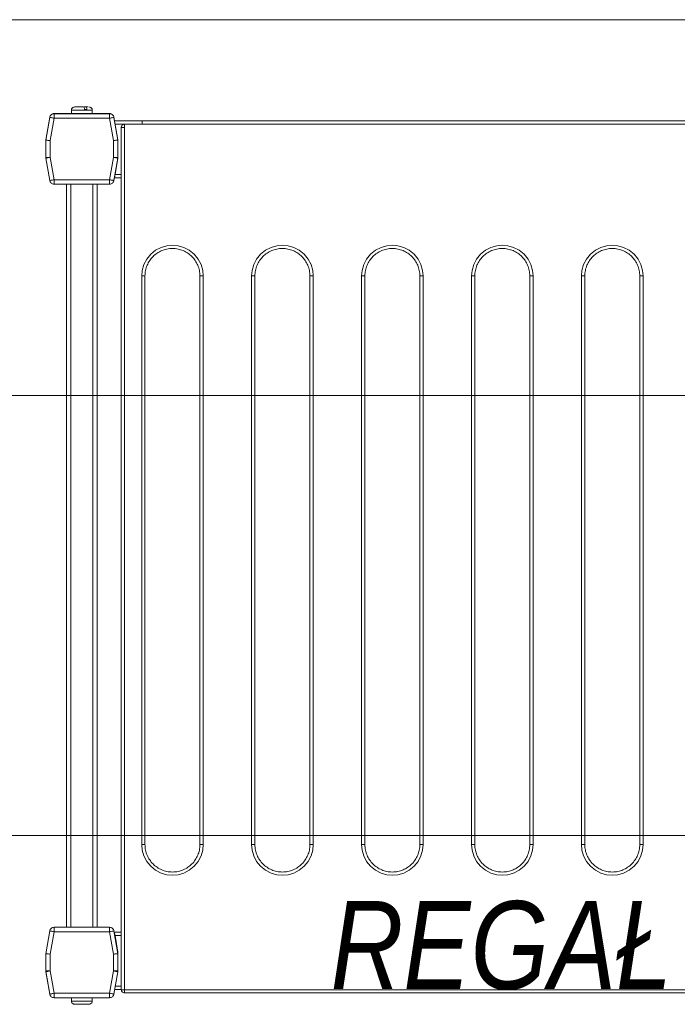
# Model space of a CAD drawing. Header units: millimetres. Extents: x -19278 to 18011, y -32369 to 41467.
# Tile 39 of 64: x -5645 to -5345, y 3162 to 3610. Entities that reach past the tile are written whole.
import ezdxf
from ezdxf.xclip import XClip

# ---------------------------------------------------------------- set-up
doc = ezdxf.new("R2010")
doc.units = ezdxf.units.MM
doc.header["$MEASUREMENT"] = 0
doc.header["$XCLIPFRAME"] = 0
doc.layers.add('2D - Rysunki i Obrazki', color=7, linetype='Continuous')
for name, color, linetype, lineweight in [('PT.A.01_1_Wnętrze - umeblowanie_Nr_pióra__1_Nr_pióra__7', 7, 'Continuous', 18), ('PT.A.01_1_Wnętrze - umeblowanie_Nr_pióra__201_Nr_pióra__7', 7, 'Continuous', 18), ('PT.A.01_1_Wymiarowanie_Nr_pióra__40_Nr_pióra__7', 7, 'Continuous', 18)]:
    doc.layers.add(name, color=color, linetype=linetype, lineweight=lineweight)
doc.layers.add('PT.A.01_1_Wymiarowanie_Nr_pióra__133_Nr_pióra__12', color=7, linetype='Continuous', lineweight=18, true_color=0xb0b000)
doc.styles.add('GENERATED_STYLE_6', font='txt')

# ---------------------------------------------------------------- blocks, each defined once
blk = doc.blocks.new('Rysunek_1_1', base_point=(2114.36, 3072.6))
at = {"layer": 'PT.A.01_1_Wnętrze - umeblowanie_Nr_pióra__201_Nr_pióra__7', "linetype": 'Continuous'}
for p, q in [((-5621, 3568.86), (-5621, 3567.36)), ((-5611.5, 3568.86), (-5621, 3568.86)), ((-5621, 3568.86), (-5621, 3567.36)), ((-5611.5, 3568.86), (-5621, 3568.86)), ((-5615.41, 3570.36), (-5614.47, 3570.36)), ((-5615.41, 3570.36), (-5614.47, 3570.36)), ((-5613.91, 3569.16), (-5615.02, 3569.16)), ((-5613.91, 3569.16), (-5615.02, 3569.16)), ((-5611.5, 3567.36), (-5611.5, 3568.86)), ((-5611.5, 3567.36), (-5611.5, 3568.86)), ((-5630.84, 3565.71), (-5632.67, 3555.36)), ((-5630.84, 3565.71), (-5632.67, 3555.36)), ((-5630.84, 3565.62), (-5632.66, 3555.27)), ((-5630.84, 3565.62), (-5632.66, 3555.27)), ((-5628.87, 3565.27), (-5630.66, 3555.1)), ((-5628.87, 3565.27), (-5630.66, 3555.1)), ((-5603.63, 3567.36), (-5628.87, 3567.36)), ((-5603.63, 3567.36), (-5628.87, 3567.36)), ((-5628.87, 3567.27), (-5628.87, 3565.27)), ((-5603.63, 3567.27), (-5628.87, 3567.27)), ((-5628.87, 3567.27), (-5628.87, 3565.27)), ((-5603.63, 3567.27), (-5628.87, 3567.27)), ((-5603.63, 3565.27), (-5628.87, 3565.27)), ((-5603.63, 3565.27), (-5628.87, 3565.27)), ((-5603.63, 3565.27), (-5603.63, 3567.27)), ((-5603.63, 3565.27), (-5603.63, 3567.27)), ((-5601.83, 3555.1), (-5603.63, 3565.27)), ((-5601.83, 3555.1), (-5603.63, 3565.27)), ((-5599.83, 3555.36), (-5601.66, 3565.71)), ((-5599.83, 3555.36), (-5601.66, 3565.71)), ((-5599.83, 3555.27), (-5601.66, 3565.62)), ((-5599.83, 3555.27), (-5601.66, 3565.62)), ((-5588.83, 3564.11), (-5601.38, 3564.11)), ((-5588.83, 3564.11), (-5601.38, 3564.11)), ((-5588.83, 3564.11), (-4616.83, 3564.11)), ((-5588.83, 3562.61), (-5588.83, 3564.11)), ((-5588.83, 3564.11), (-4616.83, 3564.11)), ((-5588.83, 3562.61), (-5588.83, 3564.11)), ((-5588.83, 3562.61), (-5601.11, 3562.61)), ((-5588.83, 3562.61), (-5601.11, 3562.61)), ((-5598.33, 3561.01), (-5598.33, 3169.01)), ((-5596.83, 3561.01), (-5598.33, 3561.01)), ((-5598.33, 3561.01), (-5598.33, 3169.01)), ((-5596.83, 3561.01), (-5598.33, 3561.01)), ((-5596.83, 3562.07), (-5596.83, 3562.51)), ((-5302.83, 3562.51), (-5596.83, 3562.51)), ((-5596.83, 3562.07), (-5596.83, 3562.51)), ((-5596.83, 3561.01), (-5596.83, 3562.07)), ((-5596.83, 3561.01), (-5596.83, 3562.07)), ((-5596.83, 3561.01), (-5596.83, 3169.01)), ((-5596.83, 3561.01), (-5596.83, 3169.01)), ((-5588.83, 3562.61), (-4616.83, 3562.61)), ((-5588.83, 3562.51), (-5588.83, 3562.61)), ((-5588.83, 3562.61), (-4616.83, 3562.61)), ((-5588.83, 3562.51), (-5588.83, 3562.61)), ((-5632.67, 3555.36), (-5632.67, 3547.36)), ((-5632.67, 3555.36), (-5632.67, 3547.36)), ((-5632.66, 3555.27), (-5632.66, 3547.45)), ((-5632.66, 3555.27), (-5632.66, 3547.45)), ((-5630.66, 3555.1), (-5630.66, 3547.45)), ((-5630.66, 3555.1), (-5630.66, 3547.45)), ((-5601.83, 3547.45), (-5601.83, 3555.1)), ((-5601.83, 3547.45), (-5601.83, 3555.1)), ((-5599.83, 3555.27), (-5599.83, 3555.36)), ((-5599.83, 3555.27), (-5599.83, 3555.36)), ((-5599.83, 3547.45), (-5599.83, 3555.27)), ((-5599.83, 3547.45), (-5599.83, 3555.27)), ((-5632.67, 3547.36), (-5632.66, 3547.34)), ((-5632.67, 3547.36), (-5632.66, 3547.34)), ((-5632.66, 3547.45), (-5630.66, 3547.45)), ((-5632.66, 3547.45), (-5630.66, 3547.45)), ((-5632.63, 3547.1), (-5630.84, 3536.92)), ((-5632.63, 3547.1), (-5630.84, 3536.92)), ((-5630.66, 3547.45), (-5628.87, 3537.27)), ((-5630.66, 3547.45), (-5628.87, 3537.27)), ((-5603.63, 3537.27), (-5601.83, 3547.45)), ((-5603.63, 3537.27), (-5601.83, 3547.45)), ((-5601.83, 3547.45), (-5599.83, 3547.45)), ((-5601.83, 3547.45), (-5599.83, 3547.45)), ((-5601.66, 3536.92), (-5599.86, 3547.1)), ((-5601.66, 3536.92), (-5599.86, 3547.1)), ((-5599.83, 3547.11), (-5601.16, 3539.61)), ((-5599.83, 3547.11), (-5601.16, 3539.61)), ((-5599.84, 3547.34), (-5599.83, 3547.36)), ((-5599.84, 3547.34), (-5599.83, 3547.36)), ((-5599.83, 3547.36), (-5599.83, 3547.45)), ((-5599.83, 3547.36), (-5599.83, 3547.45)), ((-5599.83, 3547.36), (-5599.83, 3547.11)), ((-5599.83, 3547.36), (-5599.83, 3547.11)), ((-5628.87, 3537.27), (-5628.87, 3535.27)), ((-5628.87, 3537.27), (-5603.63, 3537.27)), ((-5628.87, 3537.27), (-5628.87, 3535.27)), ((-5628.87, 3537.27), (-5603.63, 3537.27)), ((-5603.63, 3535.27), (-5603.63, 3537.27)), ((-5603.63, 3535.27), (-5603.63, 3537.27)), ((-5598.33, 3538.11), (-5601.42, 3538.11)), ((-5598.33, 3538.11), (-5601.42, 3538.11)), ((-5598.33, 3539.61), (-5601.16, 3539.61)), ((-5598.33, 3539.61), (-5601.16, 3539.61)), ((-5628.87, 3535.27), (-5603.63, 3535.27)), ((-5628.87, 3535.27), (-5603.63, 3535.27)), ((-5623.25, 3535.27), (-5623.25, 3197.36)), ((-5623.25, 3535.27), (-5623.25, 3197.36)), ((-5621.25, 3535.27), (-5621.25, 3197.36)), ((-5621.25, 3535.27), (-5621.25, 3197.36)), ((-5611.25, 3535.27), (-5611.25, 3197.36)), ((-5611.25, 3535.27), (-5611.25, 3197.36)), ((-5609.25, 3535.27), (-5609.25, 3197.36)), ((-5609.25, 3535.27), (-5609.25, 3197.36)), ((-5589.03, 3235.01), (-5589.03, 3493.51)), ((-5589.03, 3493.51), (-5587.53, 3493.51)), ((-5589.03, 3235.01), (-5589.03, 3493.51)), ((-5589.03, 3493.51), (-5587.53, 3493.51)), ((-5587.53, 3235.01), (-5587.53, 3493.51)), ((-5587.53, 3235.01), (-5587.53, 3493.51)), ((-5562.53, 3493.51), (-5562.53, 3235.01)), ((-5561.03, 3493.51), (-5562.53, 3493.51)), ((-5562.53, 3493.51), (-5562.53, 3235.01)), ((-5561.03, 3493.51), (-5562.53, 3493.51)), ((-5561.03, 3493.51), (-5561.03, 3235.01)), ((-5561.03, 3493.51), (-5561.03, 3235.01)), ((-5539.03, 3235.01), (-5539.03, 3493.51)), ((-5539.03, 3493.51), (-5537.53, 3493.51)), ((-5539.03, 3235.01), (-5539.03, 3493.51)), ((-5539.03, 3493.51), (-5537.53, 3493.51)), ((-5537.53, 3235.01), (-5537.53, 3493.51)), ((-5537.53, 3235.01), (-5537.53, 3493.51)), ((-5512.53, 3493.51), (-5512.53, 3235.01)), ((-5511.03, 3493.51), (-5512.53, 3493.51)), ((-5512.53, 3493.51), (-5512.53, 3235.01)), ((-5511.03, 3493.51), (-5512.53, 3493.51)), ((-5511.03, 3493.51), (-5511.03, 3235.01)), ((-5511.03, 3493.51), (-5511.03, 3235.01)), ((-5489.03, 3235.01), (-5489.03, 3493.51)), ((-5489.03, 3493.51), (-5487.53, 3493.51)), ((-5489.03, 3235.01), (-5489.03, 3493.51)), ((-5489.03, 3493.51), (-5487.53, 3493.51)), ((-5487.53, 3235.01), (-5487.53, 3493.51)), ((-5487.53, 3235.01), (-5487.53, 3493.51)), ((-5462.53, 3493.51), (-5462.53, 3235.01)), ((-5461.03, 3493.51), (-5462.53, 3493.51)), ((-5462.53, 3493.51), (-5462.53, 3235.01)), ((-5461.03, 3493.51), (-5462.53, 3493.51)), ((-5461.03, 3493.51), (-5461.03, 3235.01)), ((-5461.03, 3493.51), (-5461.03, 3235.01)), ((-5439.03, 3235.01), (-5439.03, 3493.51)), ((-5439.03, 3493.51), (-5437.53, 3493.51)), ((-5439.03, 3235.01), (-5439.03, 3493.51)), ((-5439.03, 3493.51), (-5437.53, 3493.51)), ((-5437.53, 3235.01), (-5437.53, 3493.51)), ((-5437.53, 3235.01), (-5437.53, 3493.51)), ((-5412.53, 3493.51), (-5412.53, 3235.01)), ((-5411.03, 3493.51), (-5412.53, 3493.51)), ((-5412.53, 3493.51), (-5412.53, 3235.01)), ((-5411.03, 3493.51), (-5412.53, 3493.51)), ((-5411.03, 3493.51), (-5411.03, 3235.01)), ((-5411.03, 3493.51), (-5411.03, 3235.01)), ((-5389.03, 3235.01), (-5389.03, 3493.51)), ((-5389.03, 3493.51), (-5387.53, 3493.51)), ((-5389.03, 3235.01), (-5389.03, 3493.51)), ((-5389.03, 3493.51), (-5387.53, 3493.51)), ((-5387.53, 3235.01), (-5387.53, 3493.51)), ((-5387.53, 3235.01), (-5387.53, 3493.51)), ((-5362.53, 3493.51), (-5362.53, 3235.01)), ((-5361.03, 3493.51), (-5362.53, 3493.51)), ((-5362.53, 3493.51), (-5362.53, 3235.01)), ((-5361.03, 3493.51), (-5362.53, 3493.51)), ((-5361.03, 3493.51), (-5361.03, 3235.01)), ((-5361.03, 3493.51), (-5361.03, 3235.01)), ((-5587.53, 3235.01), (-5589.03, 3235.01)), ((-5587.53, 3235.01), (-5589.03, 3235.01)), ((-5561.03, 3235.01), (-5562.53, 3235.01)), ((-5561.03, 3235.01), (-5562.53, 3235.01)), ((-5537.53, 3235.01), (-5539.03, 3235.01)), ((-5537.53, 3235.01), (-5539.03, 3235.01)), ((-5511.03, 3235.01), (-5512.53, 3235.01)), ((-5511.03, 3235.01), (-5512.53, 3235.01)), ((-5487.53, 3235.01), (-5489.03, 3235.01)), ((-5487.53, 3235.01), (-5489.03, 3235.01)), ((-5461.03, 3235.01), (-5462.53, 3235.01)), ((-5461.03, 3235.01), (-5462.53, 3235.01)), ((-5437.53, 3235.01), (-5439.03, 3235.01)), ((-5437.53, 3235.01), (-5439.03, 3235.01)), ((-5411.03, 3235.01), (-5412.53, 3235.01)), ((-5411.03, 3235.01), (-5412.53, 3235.01)), ((-5387.53, 3235.01), (-5389.03, 3235.01)), ((-5387.53, 3235.01), (-5389.03, 3235.01)), ((-5361.03, 3235.01), (-5362.53, 3235.01)), ((-5361.03, 3235.01), (-5362.53, 3235.01)), ((-5628.87, 3197.36), (-5628.87, 3195.36)), ((-5603.63, 3197.36), (-5628.87, 3197.36)), ((-5628.87, 3197.36), (-5628.87, 3195.36)), ((-5603.63, 3197.36), (-5628.87, 3197.36)), ((-5603.63, 3195.36), (-5603.63, 3197.36)), ((-5603.63, 3195.36), (-5603.63, 3197.36)), ((-5632.67, 3185.36), (-5630.84, 3195.71)), ((-5632.67, 3185.36), (-5630.84, 3195.71)), ((-5630.84, 3195.71), (-5632.66, 3185.36)), ((-5630.84, 3195.71), (-5632.66, 3185.36)), ((-5628.87, 3195.36), (-5630.66, 3185.18)), ((-5628.87, 3195.36), (-5630.66, 3185.18)), ((-5603.63, 3195.36), (-5628.87, 3195.36)), ((-5603.63, 3195.36), (-5628.87, 3195.36)), ((-5601.83, 3185.18), (-5603.63, 3195.36)), ((-5601.83, 3185.18), (-5603.63, 3195.36)), ((-5599.83, 3185.36), (-5601.66, 3195.71)), ((-5599.83, 3185.36), (-5601.66, 3195.71)), ((-5598.33, 3195.11), (-5601.42, 3195.11)), ((-5598.33, 3195.11), (-5601.42, 3195.11)), ((-5601.16, 3193.61), (-5599.83, 3186.11)), ((-5598.33, 3193.61), (-5601.16, 3193.61)), ((-5601.16, 3193.61), (-5599.83, 3186.11)), ((-5598.33, 3193.61), (-5601.16, 3193.61)), ((-5632.67, 3177.36), (-5632.67, 3185.36)), ((-5632.67, 3177.36), (-5632.67, 3185.36)), ((-5632.66, 3185.36), (-5632.66, 3177.53)), ((-5632.66, 3185.36), (-5632.66, 3177.53)), ((-5630.66, 3185.18), (-5630.66, 3177.53)), ((-5630.66, 3185.18), (-5630.66, 3177.53)), ((-5601.83, 3177.53), (-5601.83, 3185.18)), ((-5601.83, 3177.53), (-5601.83, 3185.18)), ((-5599.83, 3186.11), (-5599.83, 3185.36)), ((-5599.83, 3186.11), (-5599.83, 3185.36)), ((-5599.83, 3177.53), (-5599.83, 3185.36)), ((-5599.83, 3177.53), (-5599.83, 3185.36)), ((-5630.84, 3167.01), (-5632.67, 3177.36)), ((-5630.84, 3167.01), (-5632.67, 3177.36)), ((-5632.66, 3177.53), (-5630.66, 3177.53)), ((-5632.66, 3177.53), (-5630.66, 3177.53)), ((-5632.63, 3177.19), (-5630.84, 3167.01)), ((-5632.63, 3177.19), (-5630.84, 3167.01)), ((-5630.66, 3177.53), (-5628.87, 3167.36)), ((-5630.66, 3177.53), (-5628.87, 3167.36)), ((-5603.63, 3167.36), (-5601.83, 3177.53)), ((-5603.63, 3167.36), (-5601.83, 3177.53)), ((-5601.83, 3177.53), (-5599.83, 3177.53)), ((-5601.83, 3177.53), (-5599.83, 3177.53)), ((-5601.66, 3167.01), (-5599.86, 3177.19)), ((-5601.66, 3167.01), (-5599.86, 3177.19)), ((-5599.83, 3177.36), (-5599.86, 3177.19)), ((-5599.83, 3177.36), (-5599.86, 3177.19)), ((-5599.83, 3177.53), (-5599.83, 3177.36)), ((-5599.83, 3177.53), (-5599.83, 3177.36)), ((-5598.33, 3170.61), (-5601.02, 3170.61)), ((-5598.33, 3170.61), (-5601.02, 3170.61)), ((-5628.87, 3167.36), (-5603.63, 3167.36)), ((-5628.87, 3167.36), (-5628.87, 3165.36)), ((-5628.87, 3167.36), (-5603.63, 3167.36)), ((-5628.87, 3167.36), (-5628.87, 3165.36)), ((-5628.87, 3165.36), (-5603.63, 3165.36)), ((-5628.87, 3165.36), (-5603.63, 3165.36)), ((-5621, 3165.36), (-5621, 3163.86)), ((-5621, 3165.36), (-5621, 3163.86)), ((-5611.5, 3163.86), (-5611.5, 3165.36)), ((-5611.5, 3163.86), (-5611.5, 3165.36)), ((-5603.63, 3165.36), (-5603.63, 3167.36)), ((-5603.63, 3165.36), (-5603.63, 3167.36)), ((-5598.33, 3169.11), (-5601.29, 3169.11)), ((-5598.33, 3169.11), (-5601.29, 3169.11)), ((-5598.33, 3169.01), (-5596.83, 3169.01)), ((-5598.33, 3169.01), (-5596.83, 3169.01)), ((-5596.83, 3169.01), (-5302.83, 3169.01)), ((-5596.83, 3169.01), (-5596.83, 3167.54)), ((-5596.83, 3169.01), (-5302.83, 3169.01)), ((-5596.83, 3169.01), (-5596.83, 3167.54)), ((-5596.83, 3167.54), (-5596.83, 3167.51)), ((-5596.83, 3167.54), (-5596.83, 3167.51)), ((-5596.83, 3167.51), (-5302.83, 3167.51)), ((-5596.83, 3167.51), (-5302.83, 3167.51)), ((-5621, 3163.86), (-5611.5, 3163.86)), ((-5621, 3163.86), (-5611.5, 3163.86)), ((-5620.97, 3163.56), (-5620.93, 3163.56)), ((-5620.97, 3163.56), (-5620.93, 3163.56)), ((-5611.57, 3163.56), (-5611.53, 3163.56)), ((-5611.57, 3163.56), (-5611.53, 3163.56))]:
    blk.add_line(p, q, dxfattribs=at)
at = {"layer": 'PT.A.01_1_Wnętrze - umeblowanie_Nr_pióra__201_Nr_pióra__7', "linetype": 'Continuous', "flags": 128}
for points in [[(-5615.58, 3570.36), (-5616.67, 3570.36), (-5617.77, 3570.36), (-5618.68, 3570.36), (-5619.25, 3570.36), (-5619.49, 3570.36), (-5619.47, 3570.36)], [(-5615.58, 3570.36), (-5616.67, 3570.36), (-5617.77, 3570.36), (-5618.68, 3570.36), (-5619.25, 3570.36), (-5619.49, 3570.36), (-5619.47, 3570.36)], [(-5615.02, 3569.16), (-5615.09, 3569.63), (-5615.21, 3570.01), (-5615.38, 3570.26), (-5615.58, 3570.36)], [(-5615.02, 3569.16), (-5615.09, 3569.63), (-5615.21, 3570.01), (-5615.38, 3570.26), (-5615.58, 3570.36)], [(-5613.45, 3570.36), (-5613.68, 3570.36), (-5614.47, 3570.36)], [(-5614.47, 3570.36), (-5614.28, 3570.27), (-5614.11, 3570.02), (-5613.98, 3569.64), (-5613.91, 3569.16)], [(-5613.45, 3570.36), (-5613.68, 3570.36), (-5614.47, 3570.36)], [(-5614.47, 3570.36), (-5614.28, 3570.27), (-5614.11, 3570.02), (-5613.98, 3569.64), (-5613.91, 3569.16)], [(-5628.87, 3565.27), (-5629.25, 3565.34), (-5629.62, 3565.41), (-5629.96, 3565.47), (-5630.26, 3565.52), (-5630.51, 3565.56), (-5630.69, 3565.59), (-5630.84, 3565.62)], [(-5628.87, 3565.27), (-5629.25, 3565.34), (-5629.62, 3565.41), (-5629.96, 3565.47), (-5630.26, 3565.52), (-5630.51, 3565.56), (-5630.69, 3565.59), (-5630.84, 3565.62)], [(-5601.7, 3565.61), (-5601.81, 3565.59), (-5601.99, 3565.56), (-5602.23, 3565.52), (-5602.53, 3565.47), (-5602.87, 3565.41), (-5603.24, 3565.34), (-5603.63, 3565.27)], [(-5601.7, 3565.61), (-5601.81, 3565.59), (-5601.99, 3565.56), (-5602.23, 3565.52), (-5602.53, 3565.47), (-5602.87, 3565.41), (-5603.24, 3565.34), (-5603.63, 3565.27)], [(-5632.66, 3555.27), (-5632.54, 3555.26), (-5632.4, 3555.25), (-5632.2, 3555.23), (-5631.95, 3555.21), (-5631.66, 3555.18), (-5631.35, 3555.16), (-5631.01, 3555.13), (-5630.66, 3555.1)], [(-5632.66, 3555.27), (-5632.54, 3555.26), (-5632.4, 3555.25), (-5632.2, 3555.23), (-5631.95, 3555.21), (-5631.66, 3555.18), (-5631.35, 3555.16), (-5631.01, 3555.13), (-5630.66, 3555.1)], [(-5601.83, 3555.1), (-5601.44, 3555.13), (-5601.07, 3555.16), (-5600.72, 3555.19), (-5600.42, 3555.22), (-5600.17, 3555.24), (-5599.99, 3555.26), (-5599.83, 3555.27)], [(-5601.83, 3555.1), (-5601.44, 3555.13), (-5601.07, 3555.16), (-5600.72, 3555.19), (-5600.42, 3555.22), (-5600.17, 3555.24), (-5599.99, 3555.26), (-5599.83, 3555.27)], [(-5630.66, 3547.45), (-5631.05, 3547.38), (-5631.42, 3547.31), (-5631.76, 3547.25), (-5632.06, 3547.2), (-5632.3, 3547.16), (-5632.48, 3547.13), (-5632.63, 3547.1)], [(-5630.66, 3547.45), (-5631.05, 3547.38), (-5631.42, 3547.31), (-5631.76, 3547.25), (-5632.06, 3547.2), (-5632.3, 3547.16), (-5632.48, 3547.13), (-5632.63, 3547.1)], [(-5599.9, 3547.11), (-5600.01, 3547.13), (-5600.2, 3547.16), (-5600.44, 3547.2), (-5600.74, 3547.25), (-5601.08, 3547.31), (-5601.45, 3547.38), (-5601.83, 3547.45)], [(-5599.9, 3547.11), (-5600.01, 3547.13), (-5600.2, 3547.16), (-5600.44, 3547.2), (-5600.74, 3547.25), (-5601.08, 3547.31), (-5601.45, 3547.38), (-5601.83, 3547.45)], [(-5630.8, 3536.93), (-5630.69, 3536.95), (-5630.51, 3536.98), (-5630.26, 3537.03), (-5629.96, 3537.08), (-5629.62, 3537.14), (-5629.25, 3537.2), (-5628.87, 3537.27)], [(-5630.8, 3536.93), (-5630.69, 3536.95), (-5630.51, 3536.98), (-5630.26, 3537.03), (-5629.96, 3537.08), (-5629.62, 3537.14), (-5629.25, 3537.2), (-5628.87, 3537.27)], [(-5603.63, 3537.27), (-5603.24, 3537.2), (-5602.87, 3537.14), (-5602.53, 3537.08), (-5602.23, 3537.03), (-5601.99, 3536.98), (-5601.81, 3536.95), (-5601.66, 3536.92)], [(-5603.63, 3537.27), (-5603.24, 3537.2), (-5602.87, 3537.14), (-5602.53, 3537.08), (-5602.23, 3537.03), (-5601.99, 3536.98), (-5601.81, 3536.95), (-5601.66, 3536.92)], [(-5601.16, 3539.61), (-5601.21, 3539.32), (-5601.26, 3539.04), (-5601.3, 3538.78), (-5601.34, 3538.55), (-5601.38, 3538.36), (-5601.4, 3538.22), (-5601.42, 3538.11)], [(-5601.16, 3539.61), (-5601.21, 3539.32), (-5601.26, 3539.04), (-5601.3, 3538.78), (-5601.34, 3538.55), (-5601.38, 3538.36), (-5601.4, 3538.22), (-5601.42, 3538.11)], [(-5589.03, 3493.51), (-5588.8, 3496.06), (-5588.05, 3498.66), (-5586.75, 3501.17), (-5584.93, 3503.41), (-5582.69, 3505.23), (-5580.19, 3506.53), (-5577.58, 3507.28), (-5575.03, 3507.51), (-5572.49, 3507.28), (-5569.88, 3506.53), (-5567.37, 3505.23), (-5565.13, 3503.41), (-5563.32, 3501.17), (-5562.02, 3498.66), (-5561.27, 3496.06), (-5561.03, 3493.51)], [(-5589.03, 3493.51), (-5588.8, 3496.06), (-5588.05, 3498.66), (-5586.75, 3501.17), (-5584.93, 3503.41), (-5582.69, 3505.23), (-5580.19, 3506.53), (-5577.58, 3507.28), (-5575.03, 3507.51), (-5572.49, 3507.28), (-5569.88, 3506.53), (-5567.37, 3505.23), (-5565.13, 3503.41), (-5563.32, 3501.17), (-5562.02, 3498.66), (-5561.27, 3496.06), (-5561.03, 3493.51)], [(-5539.03, 3493.51), (-5538.8, 3496.06), (-5538.05, 3498.66), (-5536.75, 3501.17), (-5534.93, 3503.41), (-5532.69, 3505.23), (-5530.19, 3506.53), (-5527.58, 3507.28), (-5525.03, 3507.51), (-5522.49, 3507.28), (-5519.88, 3506.53), (-5517.37, 3505.23), (-5515.13, 3503.41), (-5513.32, 3501.17), (-5512.02, 3498.66), (-5511.27, 3496.06), (-5511.03, 3493.51)], [(-5539.03, 3493.51), (-5538.8, 3496.06), (-5538.05, 3498.66), (-5536.75, 3501.17), (-5534.93, 3503.41), (-5532.69, 3505.23), (-5530.19, 3506.53), (-5527.58, 3507.28), (-5525.03, 3507.51), (-5522.49, 3507.28), (-5519.88, 3506.53), (-5517.37, 3505.23), (-5515.13, 3503.41), (-5513.32, 3501.17), (-5512.02, 3498.66), (-5511.27, 3496.06), (-5511.03, 3493.51)], [(-5489.03, 3493.51), (-5488.8, 3496.06), (-5488.05, 3498.66), (-5486.75, 3501.17), (-5484.93, 3503.41), (-5482.69, 3505.23), (-5480.19, 3506.53), (-5477.58, 3507.28), (-5475.03, 3507.51), (-5472.49, 3507.28), (-5469.88, 3506.53), (-5467.37, 3505.23), (-5465.13, 3503.41), (-5463.32, 3501.17), (-5462.02, 3498.66), (-5461.27, 3496.06), (-5461.03, 3493.51)], [(-5489.03, 3493.51), (-5488.8, 3496.06), (-5488.05, 3498.66), (-5486.75, 3501.17), (-5484.93, 3503.41), (-5482.69, 3505.23), (-5480.19, 3506.53), (-5477.58, 3507.28), (-5475.03, 3507.51), (-5472.49, 3507.28), (-5469.88, 3506.53), (-5467.37, 3505.23), (-5465.13, 3503.41), (-5463.32, 3501.17), (-5462.02, 3498.66), (-5461.27, 3496.06), (-5461.03, 3493.51)], [(-5439.03, 3493.51), (-5438.8, 3496.06), (-5438.05, 3498.66), (-5436.75, 3501.17), (-5434.93, 3503.41), (-5432.69, 3505.23), (-5430.19, 3506.53), (-5427.58, 3507.28), (-5425.03, 3507.51), (-5422.49, 3507.28), (-5419.88, 3506.53), (-5417.37, 3505.23), (-5415.13, 3503.41), (-5413.32, 3501.17), (-5412.02, 3498.66), (-5411.27, 3496.06), (-5411.03, 3493.51)], [(-5439.03, 3493.51), (-5438.8, 3496.06), (-5438.05, 3498.66), (-5436.75, 3501.17), (-5434.93, 3503.41), (-5432.69, 3505.23), (-5430.19, 3506.53), (-5427.58, 3507.28), (-5425.03, 3507.51), (-5422.49, 3507.28), (-5419.88, 3506.53), (-5417.37, 3505.23), (-5415.13, 3503.41), (-5413.32, 3501.17), (-5412.02, 3498.66), (-5411.27, 3496.06), (-5411.03, 3493.51)], [(-5389.03, 3493.51), (-5388.8, 3496.06), (-5388.05, 3498.66), (-5386.75, 3501.17), (-5384.93, 3503.41), (-5382.69, 3505.23), (-5380.19, 3506.53), (-5377.58, 3507.28), (-5375.03, 3507.51), (-5372.49, 3507.28), (-5369.88, 3506.53), (-5367.37, 3505.23), (-5365.13, 3503.41), (-5363.32, 3501.17), (-5362.02, 3498.66), (-5361.27, 3496.06), (-5361.03, 3493.51)], [(-5389.03, 3493.51), (-5388.8, 3496.06), (-5388.05, 3498.66), (-5386.75, 3501.17), (-5384.93, 3503.41), (-5382.69, 3505.23), (-5380.19, 3506.53), (-5377.58, 3507.28), (-5375.03, 3507.51), (-5372.49, 3507.28), (-5369.88, 3506.53), (-5367.37, 3505.23), (-5365.13, 3503.41), (-5363.32, 3501.17), (-5362.02, 3498.66), (-5361.27, 3496.06), (-5361.03, 3493.51)], [(-5561.03, 3235.01), (-5561.27, 3232.46), (-5562.02, 3229.86), (-5563.32, 3227.35), (-5565.13, 3225.11), (-5567.37, 3223.29), (-5569.88, 3221.99), (-5572.49, 3221.24), (-5575.03, 3221.01), (-5577.58, 3221.24), (-5580.19, 3221.99), (-5582.69, 3223.29), (-5584.93, 3225.11), (-5586.75, 3227.35), (-5588.05, 3229.86), (-5588.8, 3232.46), (-5589.03, 3235.01)], [(-5561.03, 3235.01), (-5561.27, 3232.46), (-5562.02, 3229.86), (-5563.32, 3227.35), (-5565.13, 3225.11), (-5567.37, 3223.29), (-5569.88, 3221.99), (-5572.49, 3221.24), (-5575.03, 3221.01), (-5577.58, 3221.24), (-5580.19, 3221.99), (-5582.69, 3223.29), (-5584.93, 3225.11), (-5586.75, 3227.35), (-5588.05, 3229.86), (-5588.8, 3232.46), (-5589.03, 3235.01)], [(-5511.03, 3235.01), (-5511.27, 3232.46), (-5512.02, 3229.86), (-5513.32, 3227.35), (-5515.13, 3225.11), (-5517.37, 3223.29), (-5519.88, 3221.99), (-5522.49, 3221.24), (-5525.03, 3221.01), (-5527.58, 3221.24), (-5530.19, 3221.99), (-5532.69, 3223.29), (-5534.93, 3225.11), (-5536.75, 3227.35), (-5538.05, 3229.86), (-5538.8, 3232.46), (-5539.03, 3235.01)], [(-5511.03, 3235.01), (-5511.27, 3232.46), (-5512.02, 3229.86), (-5513.32, 3227.35), (-5515.13, 3225.11), (-5517.37, 3223.29), (-5519.88, 3221.99), (-5522.49, 3221.24), (-5525.03, 3221.01), (-5527.58, 3221.24), (-5530.19, 3221.99), (-5532.69, 3223.29), (-5534.93, 3225.11), (-5536.75, 3227.35), (-5538.05, 3229.86), (-5538.8, 3232.46), (-5539.03, 3235.01)], [(-5461.03, 3235.01), (-5461.27, 3232.46), (-5462.02, 3229.86), (-5463.32, 3227.35), (-5465.13, 3225.11), (-5467.37, 3223.29), (-5469.88, 3221.99), (-5472.49, 3221.24), (-5475.03, 3221.01), (-5477.58, 3221.24), (-5480.19, 3221.99), (-5482.69, 3223.29), (-5484.93, 3225.11), (-5486.75, 3227.35), (-5488.05, 3229.86), (-5488.8, 3232.46), (-5489.03, 3235.01)], [(-5461.03, 3235.01), (-5461.27, 3232.46), (-5462.02, 3229.86), (-5463.32, 3227.35), (-5465.13, 3225.11), (-5467.37, 3223.29), (-5469.88, 3221.99), (-5472.49, 3221.24), (-5475.03, 3221.01), (-5477.58, 3221.24), (-5480.19, 3221.99), (-5482.69, 3223.29), (-5484.93, 3225.11), (-5486.75, 3227.35), (-5488.05, 3229.86), (-5488.8, 3232.46), (-5489.03, 3235.01)], [(-5411.03, 3235.01), (-5411.27, 3232.46), (-5412.02, 3229.86), (-5413.32, 3227.35), (-5415.13, 3225.11), (-5417.37, 3223.29), (-5419.88, 3221.99), (-5422.49, 3221.24), (-5425.03, 3221.01), (-5427.58, 3221.24), (-5430.19, 3221.99), (-5432.69, 3223.29), (-5434.93, 3225.11), (-5436.75, 3227.35), (-5438.05, 3229.86), (-5438.8, 3232.46), (-5439.03, 3235.01)], [(-5411.03, 3235.01), (-5411.27, 3232.46), (-5412.02, 3229.86), (-5413.32, 3227.35), (-5415.13, 3225.11), (-5417.37, 3223.29), (-5419.88, 3221.99), (-5422.49, 3221.24), (-5425.03, 3221.01), (-5427.58, 3221.24), (-5430.19, 3221.99), (-5432.69, 3223.29), (-5434.93, 3225.11), (-5436.75, 3227.35), (-5438.05, 3229.86), (-5438.8, 3232.46), (-5439.03, 3235.01)], [(-5361.03, 3235.01), (-5361.27, 3232.46), (-5362.02, 3229.86), (-5363.32, 3227.35), (-5365.13, 3225.11), (-5367.37, 3223.29), (-5369.88, 3221.99), (-5372.49, 3221.24), (-5375.03, 3221.01), (-5377.58, 3221.24), (-5380.19, 3221.99), (-5382.69, 3223.29), (-5384.93, 3225.11), (-5386.75, 3227.35), (-5388.05, 3229.86), (-5388.8, 3232.46), (-5389.03, 3235.01)], [(-5361.03, 3235.01), (-5361.27, 3232.46), (-5362.02, 3229.86), (-5363.32, 3227.35), (-5365.13, 3225.11), (-5367.37, 3223.29), (-5369.88, 3221.99), (-5372.49, 3221.24), (-5375.03, 3221.01), (-5377.58, 3221.24), (-5380.19, 3221.99), (-5382.69, 3223.29), (-5384.93, 3225.11), (-5386.75, 3227.35), (-5388.05, 3229.86), (-5388.8, 3232.46), (-5389.03, 3235.01)], [(-5628.87, 3195.36), (-5629.25, 3195.43), (-5629.62, 3195.49), (-5629.96, 3195.55), (-5630.26, 3195.61), (-5630.51, 3195.65), (-5630.69, 3195.68), (-5630.84, 3195.71)], [(-5628.87, 3195.36), (-5629.25, 3195.43), (-5629.62, 3195.49), (-5629.96, 3195.55), (-5630.26, 3195.61), (-5630.51, 3195.65), (-5630.69, 3195.68), (-5630.84, 3195.71)], [(-5601.7, 3195.7), (-5601.81, 3195.68), (-5601.99, 3195.65), (-5602.23, 3195.61), (-5602.53, 3195.55), (-5602.87, 3195.49), (-5603.24, 3195.43), (-5603.63, 3195.36)], [(-5601.7, 3195.7), (-5601.81, 3195.68), (-5601.99, 3195.65), (-5602.23, 3195.61), (-5602.53, 3195.55), (-5602.87, 3195.49), (-5603.24, 3195.43), (-5603.63, 3195.36)], [(-5601.42, 3195.11), (-5601.4, 3195), (-5601.38, 3194.86), (-5601.34, 3194.67), (-5601.3, 3194.44), (-5601.26, 3194.18), (-5601.21, 3193.9), (-5601.16, 3193.61)], [(-5601.42, 3195.11), (-5601.4, 3195), (-5601.38, 3194.86), (-5601.34, 3194.67), (-5601.3, 3194.44), (-5601.26, 3194.18), (-5601.21, 3193.9), (-5601.16, 3193.61)], [(-5632.66, 3185.36), (-5632.54, 3185.35), (-5632.4, 3185.34), (-5632.2, 3185.32), (-5631.95, 3185.3), (-5631.66, 3185.27), (-5631.35, 3185.24), (-5631.01, 3185.22), (-5630.66, 3185.18)], [(-5632.66, 3185.36), (-5632.54, 3185.35), (-5632.4, 3185.34), (-5632.2, 3185.32), (-5631.95, 3185.3), (-5631.66, 3185.27), (-5631.35, 3185.24), (-5631.01, 3185.22), (-5630.66, 3185.18)], [(-5601.83, 3185.18), (-5601.44, 3185.22), (-5601.07, 3185.25), (-5600.72, 3185.28), (-5600.42, 3185.31), (-5600.17, 3185.33), (-5599.99, 3185.35), (-5599.83, 3185.36)], [(-5601.83, 3185.18), (-5601.44, 3185.22), (-5601.07, 3185.25), (-5600.72, 3185.28), (-5600.42, 3185.31), (-5600.17, 3185.33), (-5599.99, 3185.35), (-5599.83, 3185.36)], [(-5630.66, 3177.53), (-5631.05, 3177.47), (-5631.42, 3177.4), (-5631.76, 3177.34), (-5632.06, 3177.29), (-5632.3, 3177.25), (-5632.48, 3177.21), (-5632.63, 3177.19)], [(-5630.66, 3177.53), (-5631.05, 3177.47), (-5631.42, 3177.4), (-5631.76, 3177.34), (-5632.06, 3177.29), (-5632.3, 3177.25), (-5632.48, 3177.21), (-5632.63, 3177.19)], [(-5599.9, 3177.19), (-5600.01, 3177.21), (-5600.2, 3177.25), (-5600.44, 3177.29), (-5600.74, 3177.34), (-5601.08, 3177.4), (-5601.45, 3177.47), (-5601.83, 3177.53)], [(-5599.9, 3177.19), (-5600.01, 3177.21), (-5600.2, 3177.25), (-5600.44, 3177.29), (-5600.74, 3177.34), (-5601.08, 3177.4), (-5601.45, 3177.47), (-5601.83, 3177.53)], [(-5630.8, 3167.02), (-5630.69, 3167.04), (-5630.51, 3167.07), (-5630.26, 3167.11), (-5629.96, 3167.17), (-5629.62, 3167.23), (-5629.25, 3167.29), (-5628.87, 3167.36)], [(-5630.8, 3167.02), (-5630.69, 3167.04), (-5630.51, 3167.07), (-5630.26, 3167.11), (-5629.96, 3167.17), (-5629.62, 3167.23), (-5629.25, 3167.29), (-5628.87, 3167.36)], [(-5603.63, 3167.36), (-5603.24, 3167.29), (-5602.87, 3167.23), (-5602.53, 3167.17), (-5602.23, 3167.11), (-5601.99, 3167.07), (-5601.81, 3167.04), (-5601.66, 3167.01)], [(-5603.63, 3167.36), (-5603.24, 3167.29), (-5602.87, 3167.23), (-5602.53, 3167.17), (-5602.23, 3167.11), (-5601.99, 3167.07), (-5601.81, 3167.04), (-5601.66, 3167.01)], [(-5598.33, 3169.03), (-5598.23, 3168.49), (-5597.92, 3168.01), (-5597.69, 3167.82), (-5597.43, 3167.67), (-5597.14, 3167.58)], [(-5598.33, 3169.03), (-5598.23, 3168.49), (-5597.92, 3168.01), (-5597.69, 3167.82), (-5597.43, 3167.67), (-5597.14, 3167.58)], [(-5597.14, 3167.58), (-5596.83, 3167.54)], [(-5597.14, 3167.58), (-5596.83, 3167.54)], [(-5620.93, 3163.56), (-5620.75, 3163.09), (-5620.42, 3162.71), (-5619.99, 3162.46), (-5619.44, 3162.36)], [(-5620.93, 3163.56), (-5620.75, 3163.09), (-5620.42, 3162.71), (-5619.99, 3162.46), (-5619.44, 3162.36)], [(-5619.44, 3162.36), (-5619.07, 3162.36), (-5618.32, 3162.36), (-5617.32, 3162.36), (-5616.25, 3162.36), (-5615.18, 3162.36), (-5614.17, 3162.36), (-5613.43, 3162.36), (-5613.05, 3162.36)], [(-5619.44, 3162.36), (-5619.07, 3162.36), (-5618.32, 3162.36), (-5617.32, 3162.36), (-5616.25, 3162.36), (-5615.18, 3162.36), (-5614.17, 3162.36), (-5613.43, 3162.36), (-5613.05, 3162.36)], [(-5613.05, 3162.36), (-5612.55, 3162.45), (-5612.1, 3162.7), (-5611.76, 3163.08), (-5611.57, 3163.56)], [(-5613.05, 3162.36), (-5612.55, 3162.45), (-5612.1, 3162.7), (-5611.76, 3163.08), (-5611.57, 3163.56)]]:
    blk.add_lwpolyline(points, dxfattribs=at)
at = {"layer": 'PT.A.01_1_Wnętrze - umeblowanie_Nr_pióra__201_Nr_pióra__7', "linetype": 'Continuous'}
for centre, radius, start, end in [((-5619.5, 3568.86), 1.5, 90, 180), ((-5619.5, 3568.86), 1.5, 90, 180), ((-5613, 3568.86), 1.5, 0, 90), ((-5613, 3568.86), 1.5, 0, 90), ((-5628.87, 3565.36), 2, 90, 170), ((-5628.87, 3565.36), 2, 90, 170), ((-5628.87, 3565.27), 2, 90, 170), ((-5628.87, 3565.27), 2, 90, 170), ((-5603.63, 3565.36), 2, 10, 90), ((-5603.63, 3565.36), 2, 10, 90), ((-5603.63, 3565.27), 2, 10, 90), ((-5603.63, 3565.27), 2, 10, 90), ((-5596.83, 3561.01), 1.5, 90, 180), ((-5596.83, 3561.01), 1.5, 90, 180), ((-5630.66, 3547.45), 2, 180, 190), ((-5630.66, 3547.45), 2, 180, 190), ((-5601.83, 3547.45), 2, 350, 0), ((-5601.83, 3547.45), 2, 350, 0), ((-5628.87, 3537.27), 2, 190, 270), ((-5628.87, 3537.27), 2, 190, 270), ((-5603.63, 3537.27), 2, 270, 350), ((-5603.63, 3537.27), 2, 270, 350), ((-5575.03, 3493.51), 12.5, 360, 180), ((-5575.03, 3493.51), 12.5, 360, 180), ((-5525.03, 3493.51), 12.5, 360, 180), ((-5525.03, 3493.51), 12.5, 360, 180), ((-5475.03, 3493.51), 12.5, 360, 180), ((-5475.03, 3493.51), 12.5, 360, 180), ((-5425.03, 3493.51), 12.5, 360, 180), ((-5425.03, 3493.51), 12.5, 360, 180), ((-5375.03, 3493.51), 12.5, 360, 180), ((-5375.03, 3493.51), 12.5, 360, 180), ((-5575.03, 3235.01), 12.5, 180, 360), ((-5575.03, 3235.01), 12.5, 180, 360), ((-5525.03, 3235.01), 12.5, 180, 360), ((-5525.03, 3235.01), 12.5, 180, 360), ((-5475.03, 3235.01), 12.5, 180, 360), ((-5475.03, 3235.01), 12.5, 180, 360), ((-5425.03, 3235.01), 12.5, 180, 360), ((-5425.03, 3235.01), 12.5, 180, 360), ((-5375.03, 3235.01), 12.5, 180, 360), ((-5375.03, 3235.01), 12.5, 180, 360), ((-5628.87, 3195.36), 2, 90, 170), ((-5628.87, 3195.36), 2, 90, 170), ((-5603.63, 3195.36), 2, 10, 90), ((-5603.63, 3195.36), 2, 10, 90), ((-5630.66, 3177.53), 2, 180, 190), ((-5630.66, 3177.53), 2, 180, 190), ((-5601.83, 3177.53), 2, 350, 0), ((-5601.83, 3177.53), 2, 350, 0), ((-5628.87, 3167.36), 2, 190, 270), ((-5628.87, 3167.36), 2, 190, 270), ((-5603.63, 3167.36), 2, 270, 350), ((-5603.63, 3167.36), 2, 270, 350), ((-5619.5, 3163.86), 1.5, 180, 191.537), ((-5619.5, 3163.86), 1.5, 180, 191.537), ((-5613, 3163.86), 1.5, 348.463, 0), ((-5613, 3163.86), 1.5, 348.463, 0)]:
    blk.add_arc(centre, radius, start, end, dxfattribs=at)
at = {"layer": 'PT.A.01_1_Wymiarowanie_Nr_pióra__133_Nr_pióra__12', "linetype": 'Continuous'}
blk.add_line((-4556.37, 3610.04), (-5756.37, 3610.04), dxfattribs=at)
at = {"layer": 'PT.A.01_1_Wymiarowanie_Nr_pióra__40_Nr_pióra__7', "linetype": 'Continuous'}
for p, q in [((-3351.37, 3439.16), (-7236.37, 3439.16)), ((-3351.37, 3439.16), (-7236.37, 3439.16)), ((-3351.37, 3439.16), (-7236.37, 3439.16)), ((-3351.37, 3239.16), (-5851.37, 3239.16)), ((-3351.37, 3239.16), (-5851.37, 3239.16))]:
    blk.add_line(p, q, dxfattribs=at)
at = {"layer": 'PT.A.01_1_Wnętrze - umeblowanie_Nr_pióra__1_Nr_pióra__7', "linetype": 'Continuous', "insert": (-5095.84, 3209.28), "char_height": 40, "attachment_point": 2, "style": 'GENERATED_STYLE_6'}
blk.add_mtext('\\A1;{\\fArial Narrow|b0|i1|c238|p34;REGAŁ CHŁODNICZY MAGAZYNOWY}', dxfattribs=at)

msp = doc.modelspace()

# ---------------------------------------------------------------- block references
at = {"layer": '2D - Rysunki i Obrazki', "color": 151, "linetype": 'Continuous', "lineweight": 13, "true_color": 0x80c2ff}
ref = msp.add_blockref('Rysunek_1_1', (2114.36, 3072.6), dxfattribs=at)
XClip(ref).set_block_clipping_path([(-11177.5234049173, -36557.2258517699), (29952.3944637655, -28108.1790241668), (15406.2423630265, 42702.4169420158), (-25723.6755056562, 34253.3701144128)])

doc.saveas('drawing.dxf')
